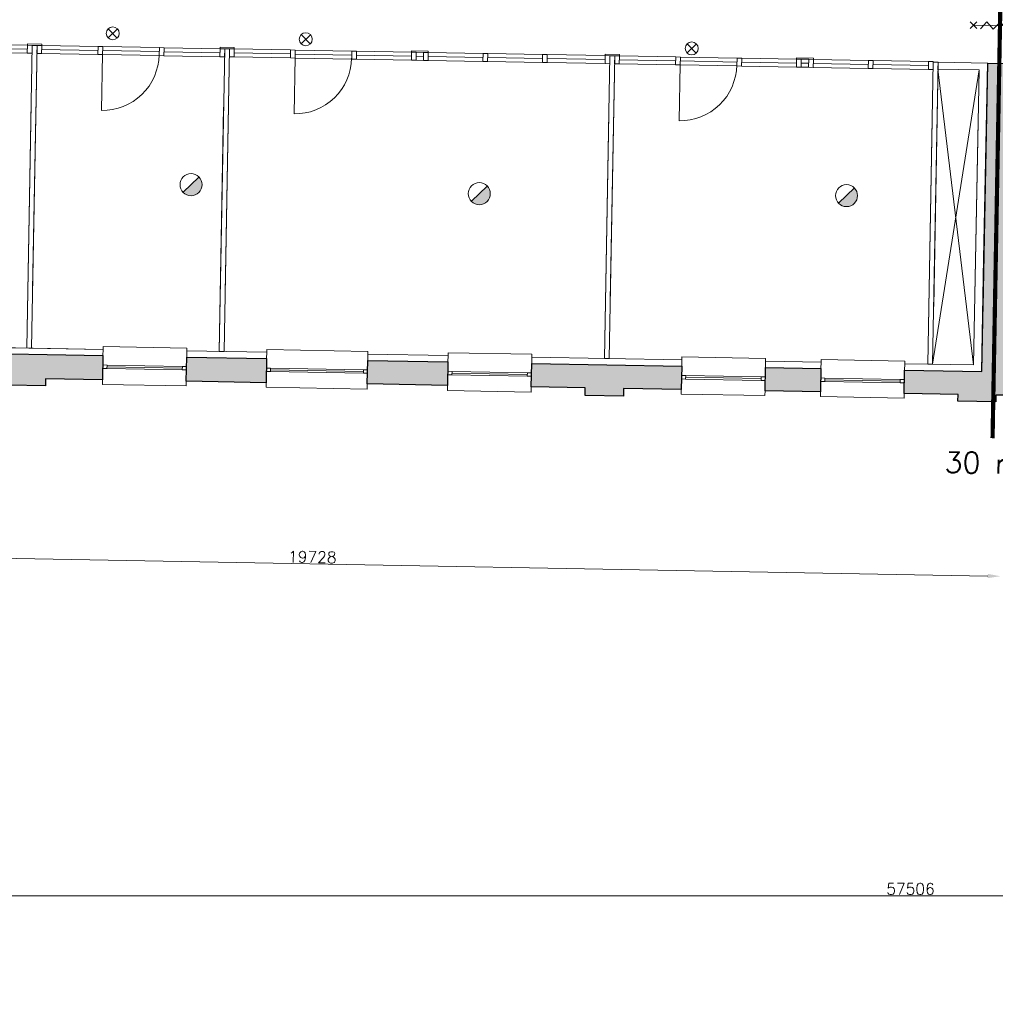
# Model space of a CAD drawing. Header units: millimetres. Extents: x -13022 to 1371524, y -38729 to 632593.
# Tile 155 of 256: x 843452 to 857434, y -1276 to 12828. Entities that reach past the tile are written whole.
import ezdxf

# ---------------------------------------------------------------- set-up
doc = ezdxf.new("R2010")
doc.units = ezdxf.units.MM
doc.header["$LTSCALE"] = 35
doc.set_wipeout_variables(frame=1)
doc.linetypes.add('AI9-LType1', pattern=[1.69333, 0.846665, -0.846665])
doc.linetypes.add('DASHED', pattern=[200, 100, -100])
for name, color, linetype, lineweight in [('A LIJN 1', 1, 'Continuous', 20), ('Al65----_beveiliging-inst', 92, 'Continuous', 9), ('B95 tekst', 7, 'Continuous', 25), ('brandveiligheid voorzieningen', 10, 'Continuous', 9)]:
    doc.layers.add(name, color=color, linetype=linetype, lineweight=lineweight)
for name, color, linetype in [('LAYER102', 1, 'Continuous'), ('LAYER111', 7, 'Continuous'), ('LAYER28', 7, 'Continuous'), ('LAYER30', 7, 'Continuous'), ('LAYER31', 7, 'Continuous')]:
    doc.layers.add(name, color=color, linetype=linetype)
doc.styles.add('Algemeen', font='simplex.shx', dxfattribs={"height": 2.5})
doc.styles.get("Standard").update_dxf_attribs({"font": 'simplex.shx'})
doc.dimstyles.new('~R----C~', dxfattribs={"dimtxt": 162, "dimasz": 180, "dimexe": 0.18, "dimexo": 0.0625, "dimgap": 16.2, "dimtad": 1, "dimdec": 0, "dimzin": 0, "dimdsep": 46, "dimtxsty": 'Standard', "dimcen": 0.09, "dimse1": 1, "dimse2": 1, "dimclrd": 7, "dimadec": 0, "dimazin": 0, "dimtfac": 1, "dimtdec": 4, "dimtmove": 0, "dimatfit": 3, "dimfxl": 1, "dimtolj": 1, "dimtzin": 0, "dimlwd": 13, "dimarcsym": 0})

# ---------------------------------------------------------------- blocks, each defined once
blk = doc.blocks.new('*D113')
at = {"layer": 'Defpoints', "color": 0, "linetype": 'Continuous', "transparency": 16777216}
for p in [(837829, 7795), (857554, 7448), (857507, 4856)]:
    blk.add_point(p, dxfattribs=at)
at = {"layer": 'LAYER102', "color": 7, "linetype": 'Continuous', "lineweight": 13, "transparency": 16777216}
blk.add_line((837962, 5208), (857327, 4859), dxfattribs=at)
at = {"layer": 'LAYER102', "color": 7, "linetype": 'Continuous', "transparency": 16777216}
for points in [[(837963, 5238), (837961, 5178), (837782, 5211)], [(857327, 4889), (857326, 4829), (857507, 4856)]]:
    blk.add_solid(points, dxfattribs=at)
at = {"layer": 'LAYER102', "color": 0, "linetype": 'Continuous', "transparency": 16777216, "insert": (847646, 5131), "char_height": 162, "attachment_point": 5, "rotation": 358.9686}
blk.add_mtext('\\A1;19728', dxfattribs=at)
blk = doc.blocks.new('*D115')
at = {"layer": 'Defpoints', "color": 0, "linetype": 'Continuous', "transparency": 16777216}
for p in [(857554, 7448), (837106, 6871), (913664, 6438)]:
    blk.add_point(p, dxfattribs=at)
at = {"layer": 'LAYER102', "color": 7, "linetype": 'Continuous', "lineweight": 13, "transparency": 16777216}
blk.add_line((913650, 5673), (913661, 6258), dxfattribs=at)
at = {"layer": 'LAYER102', "color": 7, "linetype": 'Continuous', "transparency": 16777216}
for points in [[(913631, 6258), (913691, 6257), (913664, 6438)], [(913620, 5674), (913680, 5673), (913647, 5493)]]:
    blk.add_solid(points, dxfattribs=at)
at = {"layer": 'LAYER102', "color": 0, "linetype": 'Continuous', "transparency": 16777216, "insert": (913558, 5967), "char_height": 162, "attachment_point": 5, "rotation": 88.9686}
blk.add_mtext('\\A1;945', dxfattribs=at)
blk = doc.blocks.new('*D207')
at = {"layer": 'Defpoints', "color": 0, "linetype": 'Continuous', "transparency": 16777216}
for p in [(884972, 279), (827466, -1302), (884972, -1302)]:
    blk.add_point(p, dxfattribs=at)
at = {"layer": 'LAYER102', "color": 7, "linetype": 'Continuous', "lineweight": 13, "transparency": 16777216}
blk.add_line((827646, 279), (884792, 279), dxfattribs=at)
at = {"layer": 'LAYER102', "color": 7, "linetype": 'Continuous', "transparency": 16777216}
for points in [[(827646, 309), (827646, 249), (827466, 279)], [(884792, 309), (884792, 249), (884972, 279)]]:
    blk.add_solid(points, dxfattribs=at)
at = {"layer": 'LAYER102', "color": 0, "linetype": 'Continuous', "transparency": 16777216, "insert": (856219, 376), "char_height": 162, "attachment_point": 5}
blk.add_mtext('\\A1;57506', dxfattribs=at)
blk = doc.blocks.new('Nevenindicator')
at = {"layer": 'Al65----_beveiliging-inst', "color": 92, "ltscale": 0.7}
for p, q in [((159.19, -81.94), (161.37, -79.75)), ((159.19, -79.75), (161.37, -81.94))]:
    blk.add_line(p, q, dxfattribs=at)
blk.add_circle((160.28, -80.84), 1.55, dxfattribs=at)
blk = doc.blocks.new('Brandmelder')
at = {"layer": 'brandveiligheid voorzieningen'}
blk.add_hatch(color=256, dxfattribs=at).paths.add_polyline_path([(76.62, -89.8, 0.198912), (75.85, -87.94), (72.13, -91.66, 0.668179)])
blk.add_line((72.13, -91.66), (75.85, -87.94), dxfattribs=at)
blk.add_circle((73.99, -89.8), 2.63, dxfattribs=at)

msp = doc.modelspace()

# ---------------------------------------------------------------- linework, layer by layer
at = {"layer": 'LAYER28', "color": 7, "linetype": 'Continuous', "lineweight": 18}
for points in [[(849067.661, 12363.033), (849068.021, 12383.03), (849307.92, 12378.711), (849307.56, 12358.714)], [(854586.704, 12263.675), (854587.064, 12283.672), (854826.963, 12279.353), (854826.603, 12259.356)], [(845839.706, 7647.996), (845838.536, 7582.999), (844638.73, 7604.599), (844639.9, 7669.596)], [(848434.456, 7610.77), (848433.115, 7536.29), (846983.35, 7562.389), (846984.52, 7627.387)], [(850783.961, 7569.066), (850782.61, 7493.992), (849582.929, 7515.59), (849584.27, 7590.07)], [(854133.433, 7509.564), (854132.263, 7444.574), (852932.582, 7466.172), (852933.745, 7530.786)], [(856128.235, 7473.652), (856127.065, 7408.662), (854927.259, 7430.262), (854928.429, 7495.252)]]:
    msp.add_lwpolyline(points, dxfattribs=at)
at = {"layer": 'LAYER28', "color": 7, "linetype": 'DASHED', "lineweight": 18}
for points in [[(849067.661, 12363.033), (849068.021, 12383.03), (849307.92, 12378.711), (849307.56, 12358.714)], [(854586.704, 12263.675), (854587.064, 12283.672), (854826.963, 12279.353), (854826.603, 12259.356)], [(845839.706, 7647.996), (845838.536, 7582.999), (844638.73, 7604.599), (844639.9, 7669.596)], [(848434.456, 7610.77), (848433.115, 7536.29), (846983.35, 7562.389), (846984.52, 7627.387)], [(850783.961, 7569.066), (850782.61, 7493.992), (849582.929, 7515.59), (849584.27, 7590.07)], [(854133.433, 7509.564), (854132.263, 7444.574), (852932.582, 7466.172), (852933.745, 7530.786)], [(856128.235, 7473.652), (856127.065, 7408.662), (854927.259, 7430.262), (854928.429, 7495.252)]]:
    msp.add_lwpolyline(points, dxfattribs=at)
at = {"layer": 'LAYER30', "color": 7, "linetype": 'Continuous', "lineweight": 18}
for points in [[(857072.528, 12702.196), (857169.358, 12795.594)], [(857167.646, 12700.484), (857074.24, 12797.306)], [(857920.813, 12734.495), (857120.943, 12748.895)], [(857799.933, 12686.663), (857701.749, 12788.447), (857599.965, 12690.263), (857501.781, 12792.047), (857404.997, 12693.773), (857311.812, 12795.467), (857220.027, 12697.103)], [(844641.691, 12442.712), (845454.871, 12428.073)], [(844639.639, 12328.731), (845452.819, 12314.091)], [(844640.665, 12385.721), (845453.845, 12371.082)], [(847399.192, 12279.051), (848212.372, 12264.412)], [(847400.218, 12336.042), (848213.398, 12321.403)], [(847401.244, 12393.033), (848214.424, 12378.393)], [(848280.387, 12320.197), (849066.635, 12306.042)], [(848281.413, 12377.187), (849067.661, 12363.033)], [(849133.624, 12304.836), (849239.544, 12302.929)], [(849134.65, 12361.827), (849240.57, 12359.92)], [(849306.534, 12301.723), (850092.719, 12287.57)], [(849307.56, 12358.714), (850093.745, 12344.56)], [(850159.708, 12286.364), (850945.893, 12272.21)], [(850160.734, 12343.354), (850946.919, 12329.201)], [(852920.287, 12293.675), (853733.467, 12279.036)], [(853800.457, 12277.83), (854586.704, 12263.675)], [(848279.361, 12263.206), (849065.609, 12249.051)], [(849132.598, 12247.845), (849238.518, 12245.938)], [(849305.508, 12244.732), (850091.693, 12230.579)], [(850158.682, 12229.373), (850944.867, 12215.22)], [(852918.235, 12179.694), (853731.415, 12165.054)], [(852919.261, 12236.684), (853732.441, 12222.045)], [(853798.405, 12163.848), (854584.652, 12149.694)], [(853799.431, 12220.839), (854585.678, 12206.684)], [(854651.641, 12148.488), (854757.562, 12146.581)], [(854652.667, 12205.478), (854758.588, 12203.571)], [(854653.693, 12262.469), (854759.614, 12260.562)], [(854824.551, 12145.375), (855613.735, 12131.167)], [(854825.577, 12202.365), (855614.761, 12188.158)], [(854826.603, 12259.356), (855615.787, 12245.149)], [(844702.818, 7831.146), (845782.643, 7811.706)], [(844703.268, 7856.142), (845783.093, 7836.702)], [(844703.718, 7881.138), (845783.543, 7861.698)], [(847047.415, 7787.609), (848377.199, 7763.669)], [(847047.865, 7812.605), (848377.649, 7788.665)], [(847048.315, 7837.601), (848378.099, 7813.661)], [(849647.443, 7765.805), (850727.268, 7746.365)], [(849647.893, 7790.801), (850727.718, 7771.361)], [(849646.993, 7740.809), (850726.818, 7721.369)], [(852996.388, 7680.511), (854076.213, 7661.071)], [(852996.838, 7705.507), (854076.663, 7686.067)], [(852997.288, 7730.503), (854077.113, 7711.063)], [(854991.127, 7644.6), (856070.952, 7625.161)], [(854991.577, 7669.596), (856071.402, 7650.157)], [(854992.027, 7694.592), (856071.852, 7675.152)]]:
    msp.add_lwpolyline(points, dxfattribs=at)
for points in [[(844574.702, 12443.918), (844641.691, 12442.712), (844639.639, 12328.731), (844572.65, 12329.937)], [(844574.702, 12443.918), (844641.691, 12442.712), (844639.639, 12328.731), (844572.65, 12329.937)], [(845454.871, 12428.073), (845521.861, 12426.867), (845519.809, 12312.885), (845452.819, 12314.091)], [(845454.871, 12428.073), (845521.861, 12426.867), (845519.809, 12312.885), (845452.819, 12314.091)], [(847334.254, 12394.239), (847401.244, 12393.033), (847399.192, 12279.051), (847332.202, 12280.257)], [(847334.254, 12394.239), (847401.244, 12393.033), (847399.192, 12279.051), (847332.202, 12280.257)], [(848214.424, 12378.393), (848281.413, 12377.187), (848279.361, 12263.206), (848212.372, 12264.412)], [(848214.424, 12378.393), (848281.413, 12377.187), (848279.361, 12263.206), (848212.372, 12264.412)], [(849067.661, 12363.033), (849134.65, 12361.827), (849132.598, 12247.845), (849065.609, 12249.051)], [(849067.661, 12363.033), (849134.65, 12361.827), (849132.598, 12247.845), (849065.609, 12249.051)], [(849240.57, 12359.92), (849307.56, 12358.714), (849305.508, 12244.732), (849238.518, 12245.938)], [(849240.57, 12359.92), (849307.56, 12358.714), (849305.508, 12244.732), (849238.518, 12245.938)], [(850093.745, 12344.56), (850160.734, 12343.354), (850158.682, 12229.373), (850091.693, 12230.579)], [(850093.745, 12344.56), (850160.734, 12343.354), (850158.682, 12229.373), (850091.693, 12230.579)], [(850946.919, 12329.201), (851013.908, 12327.995), (851011.856, 12214.014), (850944.867, 12215.22)], [(850946.919, 12329.201), (851013.908, 12327.995), (851011.856, 12214.014), (850944.867, 12215.22)], [(852853.298, 12294.881), (852920.287, 12293.675), (852918.235, 12179.694), (852851.246, 12180.9)], [(852853.298, 12294.881), (852920.287, 12293.675), (852918.235, 12179.694), (852851.246, 12180.9)], [(853733.467, 12279.036), (853800.457, 12277.83), (853798.405, 12163.848), (853731.415, 12165.054)], [(853733.467, 12279.036), (853800.457, 12277.83), (853798.405, 12163.848), (853731.415, 12165.054)], [(854586.704, 12263.675), (854653.693, 12262.469), (854651.641, 12148.488), (854584.652, 12149.694)], [(854586.704, 12263.675), (854653.693, 12262.469), (854651.641, 12148.488), (854584.652, 12149.694)], [(854759.614, 12260.562), (854826.603, 12259.356), (854824.551, 12145.375), (854757.562, 12146.581)], [(854759.614, 12260.562), (854826.603, 12259.356), (854824.551, 12145.375), (854757.562, 12146.581)], [(855615.787, 12245.149), (855682.777, 12243.943), (855680.725, 12129.961), (855613.735, 12131.167)], [(855615.787, 12245.149), (855682.777, 12243.943), (855680.725, 12129.961), (855613.735, 12131.167)], [(844643.728, 7882.218), (844703.718, 7881.138), (844702.818, 7831.146), (844642.828, 7832.226)], [(845783.543, 7861.698), (845843.534, 7860.618), (845842.634, 7810.626), (845782.643, 7811.706)], [(846988.324, 7838.681), (847048.315, 7837.601), (847047.415, 7787.609), (846987.424, 7788.689)], [(848378.099, 7813.661), (848438.089, 7812.581), (848437.189, 7762.589), (848377.199, 7763.669)], [(849587.903, 7791.881), (849647.893, 7790.801), (849646.993, 7740.809), (849587.003, 7741.889)], [(850727.718, 7771.361), (850787.709, 7770.281), (850786.809, 7720.289), (850726.818, 7721.369)], [(852937.298, 7731.583), (852997.288, 7730.503), (852996.388, 7680.511), (852936.398, 7681.591)], [(854077.113, 7711.063), (854137.103, 7709.983), (854136.203, 7659.991), (854076.213, 7661.071)], [(854932.037, 7695.672), (854992.027, 7694.592), (854991.127, 7644.6), (854931.137, 7645.68)], [(856071.852, 7675.152), (856131.843, 7674.072), (856130.943, 7624.081), (856070.952, 7625.161)]]:
    msp.add_lwpolyline(points, close=True, dxfattribs=at)
at = {"layer": 'LAYER31', "color": 7, "linetype": 'Continuous', "lineweight": 18}
for points in [[(844639.834, 12339.553), (844625.252, 11529.595, 0.41421361), (845449.765, 12324.972)], [(847399.386, 12289.874), (847384.805, 11479.915, 0.41421361), (848209.318, 12275.293)], [(852918.43, 12190.516), (852903.848, 11380.557, 0.41421361), (853728.361, 12175.935)]]:
    msp.add_lwpolyline(points, format="xyb", dxfattribs=at)

# ---------------------------------------------------------------- block references
at = {"layer": 'Al65----_beveiliging-inst', "xscale": 59.99999999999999, "yscale": 59.99999999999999, "zscale": 59.99999999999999, "rotation": 358.9686325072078}
for name, p in [('Nevenindicator', (835258.498, 17655.427)), ('Nevenindicator', (838024.71, 17571.066)), ('Nevenindicator', (843555.551, 17439.228)), ('Brandmelder', (841566.342, 15932.228)), ('Brandmelder', (845697.682, 15803.393)), ('Brandmelder', (850960.177, 15774.825))]:
    msp.add_blockref(name, p, dxfattribs=at)

# ---------------------------------------------------------------- texts
at = {"layer": 'B95 tekst', "style": 'Algemeen'}
msp.add_text('30 min', height=300, rotation=358.9686325, dxfattribs=at).set_placement((856704.873, 6339.116))
at = {"layer": 'LAYER102', "color": 7, "linetype": 'Continuous', "lineweight": 0, "insert": (656656.682, 4406.741), "char_height": 315, "width": 3554.10039, "attachment_point": 7, "rotation": 358.9686325, "line_spacing_factor": 1.333333}
msp.add_mtext('\\pi1116.4;{\\fArial|b1|i0|c0|p34;Entree\\P\\pi194.21;Textielmuseum}', dxfattribs=at)

# ---------------------------------------------------------------- dimensions: what is measured, and where the dimension line sits
at = {"layer": 'LAYER102', "color": 7, "linetype": 'Continuous'}
for base, p1, p2, angle, picture, middle in [((913664.099, 6437.851), (837105.809, 6871.204), (857553.566, 7447.992), 88.9686325, '*D115', (913558.412, 5967.302)), ((884972.125, 278.805), (827466.125, -1301.554), (884972.125, -1301.554), 0.0000081, '*D207', (856219.125, 376.005))]:
    dim = msp.add_linear_dim(base=base, p1=p1, p2=p2, angle=angle, dimstyle='~R----C~', dxfattribs=at)
    dim.commit()
    dim.dimension.update_dxf_attribs({"geometry": picture, "text_midpoint": middle})

# ---------------------------------------------------------------- wipeouts: each hides what was drawn before it
at = {"linetype": 'Continuous'}
for points in [[(842513.855, 8054.286), (842515.475, 8144.272), (844647.755, 8105.885), (844646.135, 8015.899)], [(845845.94, 7994.268), (845847.56, 8084.254), (846992.374, 8063.644), (846990.754, 7973.659)], [(848440.519, 7947.559), (848442.139, 8037.544), (849591.953, 8016.845), (849590.333, 7926.859)], [(850790.015, 7905.355), (850791.635, 7995.341), (852941.278, 7956.157), (852939.658, 7866.172)], [(854139.471, 7844.962), (854141.091, 7934.948), (854936.087, 7920.636), (854934.467, 7830.65)], [(856134.273, 7809.051), (856135.768, 7899.038), (857121.505, 7882.535), (857239.744, 7790.544)]]:
    msp.add_wipeout(points, dxfattribs=at).dxf.layer = 'LAYER111'

# ---------------------------------------------------------------- next in the draw order: hatches: boundary and pattern name
at = {"layer": 'LAYER111', "linetype": 'Continuous', "lineweight": 5}
for points in [[(845839.706, 7647.996), (845845.94, 7994.268), (846990.754, 7973.659), (846984.52, 7627.387)], [(848434.456, 7610.77), (848440.519, 7947.559), (849590.333, 7926.859), (849584.27, 7590.07)], [(854133.433, 7509.564), (854139.471, 7844.962), (854934.467, 7830.65), (854928.429, 7495.252)]]:
    msp.add_hatch(color=254, dxfattribs=at).paths.add_polyline_path(points, flags=0)

# ---------------------------------------------------------------- next in the draw order: linework, layer by layer
at = {"layer": 'LAYER102', "color": 7, "linetype": 'Continuous', "lineweight": 18}
for points in [[(842513.855, 8054.286), (842515.475, 8144.272), (844647.755, 8105.885), (844646.135, 8015.899)], [(845845.94, 7994.268), (845847.56, 8084.254), (846992.374, 8063.644), (846990.754, 7973.659)], [(848440.519, 7947.559), (848442.139, 8037.544), (849591.953, 8016.845), (849590.333, 7926.859)], [(850790.015, 7905.355), (850791.635, 7995.341), (852941.278, 7956.157), (852939.658, 7866.172)], [(854139.471, 7844.962), (854141.091, 7934.948), (854936.087, 7920.636), (854934.467, 7830.65)]]:
    msp.add_lwpolyline(points, close=True, dxfattribs=at)
at = {"layer": 'LAYER102', "color": 7, "linetype": 'DASHED', "lineweight": 18}
for points in [[(848440.519, 7947.559), (848442.139, 8037.544), (849591.953, 8016.845), (849590.333, 7926.859)], [(854139.471, 7844.962), (854141.091, 7934.948), (854936.087, 7920.636), (854934.467, 7830.65)]]:
    msp.add_lwpolyline(points, close=True, dxfattribs=at)
at = {"layer": 'LAYER102', "color": 7, "linetype": 'Continuous', "lineweight": 18}
for points in [[(856134.273, 7809.051), (856135.768, 7899.038)], [(856135.768, 7899.038), (857121.505, 7882.535)], [(857239.744, 7790.544), (856134.273, 7809.051)]]:
    msp.add_lwpolyline(points, dxfattribs=at)
at = {"layer": 'LAYER102', "color": 7, "linetype": 'DASHED', "lineweight": 18}
msp.add_lwpolyline([(856134.273, 7809.051), (856135.768, 7899.038)], dxfattribs=at)
at = {"layer": 'LAYER28', "color": 7, "linetype": 'Continuous', "lineweight": 18}
for points in [[(844647.755, 8105.885), (844648.474, 8145.847), (845848.28, 8124.247), (845847.56, 8084.254)], [(846992.374, 8063.644), (846993.094, 8103.638), (848442.859, 8077.538), (848442.139, 8037.544)], [(849591.953, 8016.845), (849592.673, 8056.838), (850792.354, 8035.241), (850791.635, 7995.341)], [(852941.278, 7956.157), (852941.943, 7996.542), (854141.811, 7974.941), (854141.089, 7934.854)], [(854936.087, 7920.636), (854936.807, 7960.629), (856136.613, 7939.03), (856135.768, 7899.038)]]:
    msp.add_lwpolyline(points, dxfattribs=at)
at = {"layer": 'LAYER28', "color": 7, "linetype": 'DASHED', "lineweight": 18}
for points in [[(844647.755, 8105.885), (844648.474, 8145.847), (845848.28, 8124.247), (845847.56, 8084.254)], [(846992.374, 8063.644), (846993.094, 8103.638), (848442.859, 8077.538), (848442.139, 8037.544)], [(849591.953, 8016.845), (849592.673, 8056.838), (850792.354, 8035.241), (850791.635, 7995.341)], [(852941.278, 7956.157), (852941.943, 7996.542), (854141.811, 7974.941), (854141.089, 7934.854)], [(854936.087, 7920.636), (854936.807, 7960.629), (856136.613, 7939.03), (856135.768, 7899.038)]]:
    msp.add_lwpolyline(points, dxfattribs=at)
at = {"layer": 'LAYER28', "color": 7, "linetype": 'Continuous', "lineweight": 25}
for points in [[(845839.706, 7647.996), (845845.94, 7994.268), (846990.754, 7973.659), (846984.52, 7627.387)], [(848434.456, 7610.77), (848440.519, 7947.559), (849590.333, 7926.859), (849584.27, 7590.07)], [(854133.433, 7509.564), (854139.471, 7844.962), (854934.467, 7830.65), (854928.429, 7495.252)]]:
    msp.add_lwpolyline(points, close=True, dxfattribs=at)

# ---------------------------------------------------------------- next in the draw order: wipeouts: each hides what was drawn before it
at = {"linetype": 'Continuous'}
for points in [[(843622.92, 8124.319), (843552.932, 8125.579), (843630.979, 12460.908), (843700.968, 12459.648)], [(846382.473, 8074.624), (846312.484, 8075.884), (846390.47, 12411.229), (846460.458, 12409.969)], [(851901.579, 7975.265), (851831.59, 7976.525), (851909.638, 12311.869), (851979.627, 12310.61)], [(857204.165, 12109.45), (857326.073, 12207.416), (857239.744, 7790.54), (857121.505, 7882.523)]]:
    msp.add_wipeout(points, dxfattribs=at).dxf.layer = 'LAYER111'

# ---------------------------------------------------------------- next in the draw order: hatches: boundary and pattern name
at = {"layer": 'LAYER111', "linetype": 'Continuous', "lineweight": 5}
for points in [[(842513.855, 8054.286), (844646.135, 8015.899), (844639.9, 7669.596), (843824.095, 7684.283), (843822.295, 7584.299), (843280.383, 7594.055), (843282.183, 7694.039), (842507.746, 7708.012)], [(850783.961, 7569.066), (850790.015, 7905.355), (852939.658, 7866.172), (852933.745, 7530.786), (852106.375, 7545.431), (852104.407, 7436.136), (851555.434, 7446.019), (851557.336, 7555.143)]]:
    msp.add_hatch(color=254, dxfattribs=at).paths.add_polyline_path(points, flags=0)

# ---------------------------------------------------------------- next in the draw order: linework, layer by layer
at = {"layer": 'LAYER102', "color": 7, "linetype": 'Continuous', "lineweight": 18}
for points in [[(843622.92, 8124.319), (843552.932, 8125.579), (843630.979, 12460.908), (843700.968, 12459.648)], [(846382.473, 8074.624), (846312.484, 8075.884), (846390.47, 12411.229), (846460.458, 12409.969)], [(851901.579, 7975.265), (851831.59, 7976.525), (851909.638, 12311.869), (851979.627, 12310.61)]]:
    msp.add_lwpolyline(points, close=True, dxfattribs=at)
at = {"layer": 'LAYER102', "color": 7, "linetype": 'DASHED', "lineweight": 18}
for points in [[(843622.92, 8124.319), (843552.932, 8125.579), (843630.979, 12460.908), (843700.968, 12459.648)], [(846382.473, 8074.624), (846312.484, 8075.884), (846390.47, 12411.229), (846460.458, 12409.969)], [(851901.579, 7975.265), (851831.59, 7976.525), (851909.638, 12311.869), (851979.627, 12310.61)], [(842513.855, 8054.286), (842515.475, 8144.272), (844647.755, 8105.885), (844646.135, 8015.899)], [(845845.94, 7994.268), (845847.56, 8084.254), (846992.374, 8063.644), (846990.754, 7973.659)], [(850790.015, 7905.355), (850791.635, 7995.341), (852941.278, 7956.157), (852939.658, 7866.172)]]:
    msp.add_lwpolyline(points, close=True, dxfattribs=at)
at = {"layer": 'LAYER102', "color": 7, "linetype": 'Continuous', "lineweight": 18}
for points in [[(857326.073, 12207.416), (857239.744, 7790.54)], [(857121.505, 7882.523), (857204.165, 12109.45)]]:
    msp.add_lwpolyline(points, dxfattribs=at)
at = {"layer": 'LAYER102', "color": 7, "linetype": 'DASHED', "lineweight": 18}
msp.add_lwpolyline([(857239.744, 7790.544), (856134.273, 7809.051)], dxfattribs=at)
at = {"layer": 'LAYER28', "color": 7, "linetype": 'Continuous', "lineweight": 18}
for points in [[(843563.99, 12462.114), (843564.35, 12482.11), (843768.317, 12478.439), (843767.957, 12458.442)], [(846323.481, 12412.435), (846323.841, 12432.432), (846527.808, 12428.76), (846527.448, 12408.763)], [(851842.649, 12313.075), (851843.009, 12333.072), (852046.976, 12329.4), (852046.616, 12309.404)]]:
    msp.add_lwpolyline(points, dxfattribs=at)
at = {"layer": 'LAYER28', "color": 7, "linetype": 'DASHED', "lineweight": 18}
for points in [[(843563.99, 12462.114), (843564.35, 12482.11), (843768.317, 12478.439), (843767.957, 12458.442)], [(846323.481, 12412.435), (846323.841, 12432.432), (846527.808, 12428.76), (846527.448, 12408.763)], [(851842.649, 12313.075), (851843.009, 12333.072), (852046.976, 12329.4), (852046.616, 12309.404)]]:
    msp.add_lwpolyline(points, dxfattribs=at)
at = {"layer": 'LAYER28', "color": 7, "linetype": 'Continuous', "lineweight": 25}
for points in [[(842513.855, 8054.286), (844646.135, 8015.899), (844639.9, 7669.596), (843824.095, 7684.283), (843822.295, 7584.299), (843280.383, 7594.055), (843282.183, 7694.039), (842507.746, 7708.012)], [(850783.961, 7569.066), (850790.015, 7905.355), (852939.658, 7866.172), (852933.745, 7530.786), (852106.375, 7545.431), (852104.407, 7436.136), (851555.434, 7446.019), (851557.336, 7555.143)]]:
    msp.add_lwpolyline(points, close=True, dxfattribs=at)
at = {"layer": 'LAYER30', "color": 7, "linetype": 'Continuous', "lineweight": 18}
for points in [[(842761.282, 12419.555), (843562.964, 12405.123)], [(842762.308, 12476.546), (843563.99, 12462.114)], [(843767.957, 12458.442), (844574.702, 12443.918)], [(845521.861, 12426.867), (846323.481, 12412.435)], [(842760.256, 12362.565), (843561.938, 12348.132)], [(843765.905, 12344.46), (844572.65, 12329.937)], [(843766.931, 12401.451), (844573.676, 12386.927)], [(845519.809, 12312.885), (846321.429, 12298.454)], [(845520.835, 12369.876), (846322.455, 12355.445)], [(846525.396, 12294.782), (847332.202, 12280.257)], [(846526.422, 12351.773), (847333.228, 12337.248)], [(846527.448, 12408.763), (847334.254, 12394.239)], [(851013.908, 12327.995), (851842.649, 12313.075)], [(852046.616, 12309.404), (852853.298, 12294.881)], [(851011.856, 12214.014), (851840.597, 12199.094)], [(851012.882, 12271.004), (851841.623, 12256.085)], [(852044.564, 12195.422), (852851.246, 12180.9)], [(852045.59, 12252.413), (852852.272, 12237.89)]]:
    msp.add_lwpolyline(points, dxfattribs=at)
for points in [[(843563.99, 12462.114), (843630.979, 12460.908), (843628.927, 12346.926), (843561.938, 12348.132)], [(843700.968, 12459.648), (843767.957, 12458.442), (843765.905, 12344.46), (843698.916, 12345.666)], [(846323.481, 12412.435), (846390.47, 12411.229), (846388.418, 12297.248), (846321.429, 12298.454)], [(846460.458, 12409.969), (846527.448, 12408.763), (846525.396, 12294.782), (846458.406, 12295.988)], [(851842.649, 12313.075), (851909.638, 12311.869), (851907.586, 12197.888), (851840.597, 12199.094)], [(851979.627, 12310.61), (852046.616, 12309.404), (852044.564, 12195.422), (851977.575, 12196.628)]]:
    msp.add_lwpolyline(points, close=True, dxfattribs=at)

# ---------------------------------------------------------------- next in the draw order: dimensions: what is measured, and where the dimension line sits
at = {"layer": 'LAYER102', "color": 7, "linetype": 'Continuous'}
dim = msp.add_linear_dim(base=(857506.905, 4856.084), p1=(837828.561, 7795.368), p2=(857553.566, 7447.992), angle=358.9686325, dimstyle='~R----C~', dxfattribs=at)
dim.commit()
dim.dimension.update_dxf_attribs({"geometry": '*D113', "text_midpoint": (847646.221, 5130.819)})

# ---------------------------------------------------------------- next in the draw order: wipeouts: each hides what was drawn before it
at = {"linetype": 'Continuous'}
msp.add_wipeout([(856611.948, 12120.088), (856613.748, 12220.072), (857326.009, 12207.363), (857204.229, 12109.52)], dxfattribs=at).dxf.layer = 'LAYER111'

# ---------------------------------------------------------------- next in the draw order: linework, layer by layer
at = {"layer": 'Al65----_beveiliging-inst', "color": 10, "linetype": 'AI9-LType1', "lineweight": 0, "ltscale": 0.1, "const_width": 60, "flags": 128}
msp.add_lwpolyline([(857394.671, 6833.549), (857600.069, 18242.844)], dxfattribs=at)
at = {"layer": 'LAYER102', "color": 7, "linetype": 'Continuous', "lineweight": 18}
for points in [[(856611.948, 12120.088), (856613.748, 12220.072)], [(856613.748, 12220.072), (857326.009, 12207.363)], [(857204.229, 12109.52), (856611.948, 12120.088)]]:
    msp.add_lwpolyline(points, dxfattribs=at)
at = {"layer": 'LAYER102', "color": 7, "linetype": 'DASHED', "lineweight": 18}
for points in [[(857326.073, 12207.416), (857239.744, 7790.54)], [(857121.505, 7882.523), (857204.165, 12109.45)]]:
    msp.add_lwpolyline(points, dxfattribs=at)

# ---------------------------------------------------------------- next in the draw order: wipeouts: each hides what was drawn before it
at = {"linetype": 'Continuous'}
msp.add_wipeout([(856535.837, 7892.336), (856465.848, 7893.596), (856543.759, 12221.328), (856613.748, 12220.068)], dxfattribs=at).dxf.layer = 'LAYER111'

# ---------------------------------------------------------------- next in the draw order: hatches: boundary and pattern name
at = {"layer": 'LAYER111', "linetype": 'Continuous', "lineweight": 5}
msp.add_hatch(color=254, dxfattribs=at).paths.add_polyline_path([(856128.235, 7473.652), (856134.273, 7809.051), (857239.744, 7790.54), (857270.804, 9408.243), (857326.009, 12207.359), (857646.02, 12201.598), (857595.627, 9402.411), (861864.136, 9333.255), (861860.176, 9113.291), (857587.293, 9182.51), (857553.566, 7447.992), (857443.584, 7449.972), (857441.817, 7351.832), (856898.093, 7361.62), (856899.86, 7459.76)], flags=0)

# ---------------------------------------------------------------- next in the draw order: linework, layer by layer
at = {"layer": 'A LIJN 1', "ltscale": 0.1}
for p, q in [((857204.165, 12109.45), (856535.837, 7892.34)), ((856611.948, 12120.088), (857121.505, 7882.535))]:
    msp.add_line(p, q, dxfattribs=at)
at = {"layer": 'LAYER102', "color": 7, "linetype": 'Continuous', "lineweight": 18}
msp.add_lwpolyline([(856535.837, 7892.336), (856465.848, 7893.596), (856543.759, 12221.328), (856613.748, 12220.068)], close=True, dxfattribs=at)
at = {"layer": 'LAYER102', "color": 7, "linetype": 'DASHED', "lineweight": 18}
msp.add_lwpolyline([(856535.837, 7892.336), (856465.848, 7893.596), (856543.759, 12221.328), (856613.748, 12220.068)], close=True, dxfattribs=at)
for points in [[(856611.948, 12120.088), (856613.748, 12220.072)], [(856613.748, 12220.072), (857326.009, 12207.363)], [(857204.229, 12109.52), (856611.948, 12120.088)], [(856135.768, 7899.038), (857121.505, 7882.535)]]:
    msp.add_lwpolyline(points, dxfattribs=at)
at = {"layer": 'LAYER28', "color": 7, "linetype": 'Continuous', "lineweight": 25}
msp.add_lwpolyline([(856128.235, 7473.652), (856134.273, 7809.051), (857239.744, 7790.54), (857270.804, 9408.243), (857326.009, 12207.359), (857646.02, 12201.598), (857595.627, 9402.411), (861864.136, 9333.255), (861860.176, 9113.291), (857587.293, 9182.51), (857553.566, 7447.992), (857443.584, 7449.972), (857441.817, 7351.832), (856898.093, 7361.62), (856899.86, 7459.76)], close=True, dxfattribs=at)
at = {"layer": 'LAYER30', "color": 7, "linetype": 'Continuous', "lineweight": 18}
for points in [[(855681.751, 12186.952), (856475.872, 12172.656)], [(855682.777, 12243.943), (856476.898, 12229.646)], [(855680.725, 12129.961), (856474.846, 12115.665)]]:
    msp.add_lwpolyline(points, dxfattribs=at)
msp.add_lwpolyline([(856476.898, 12229.646), (856543.887, 12228.44), (856541.835, 12114.459), (856474.846, 12115.665)], close=True, dxfattribs=at)

doc.saveas('drawing.dxf')
